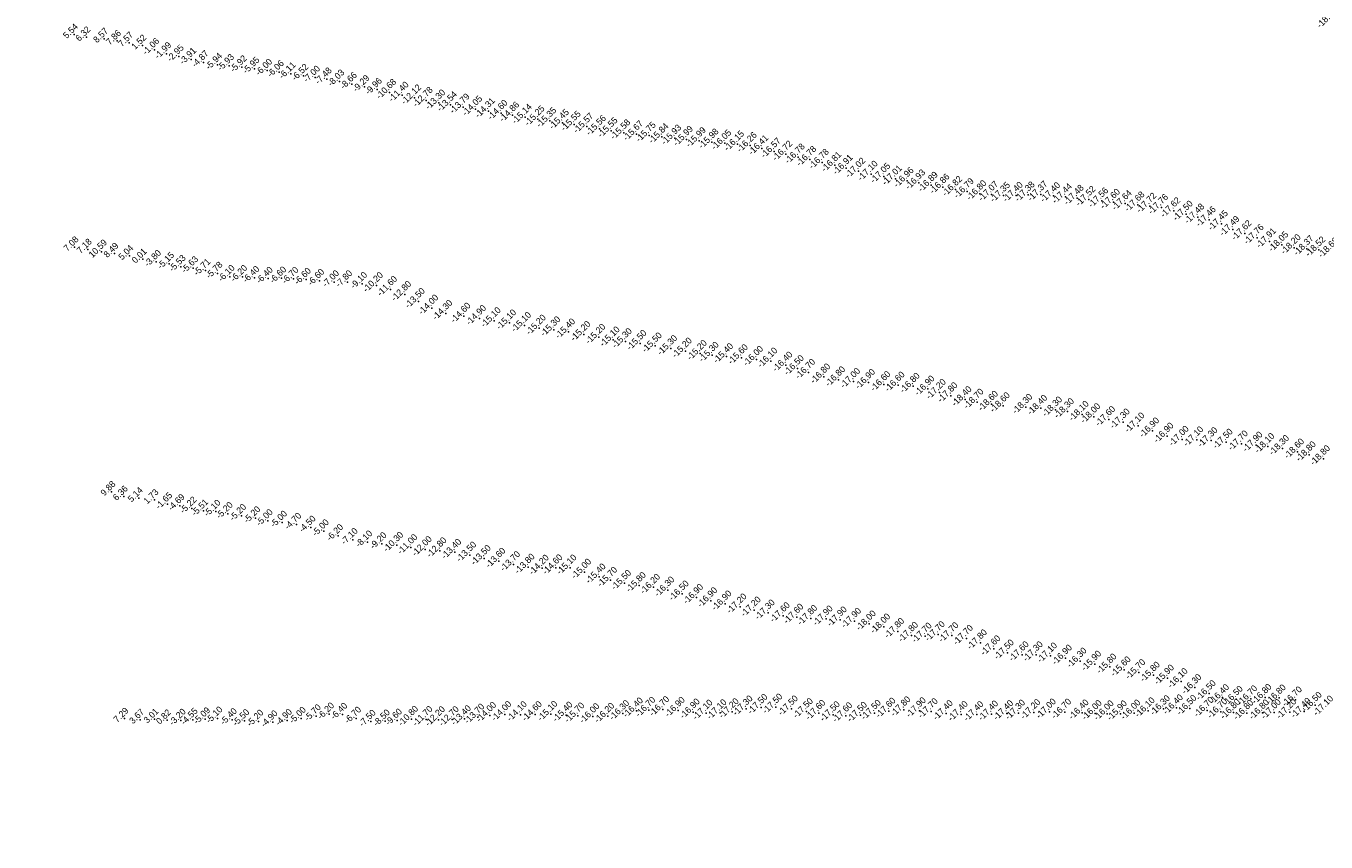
# Model space of a CAD drawing. Header units: feet. Extents: x 923032 to 950902, y 470215 to 606658.
# Tile 35 of 66: x 945738 to 948374, y 550843 to 552499. Entities that reach past the tile are written whole.
import ezdxf
from ezdxf.enums import TextEntityAlignment as Align

# ---------------------------------------------------------------- set-up
doc = ezdxf.new("R2010")
doc.units = ezdxf.units.FT
doc.header["$MEASUREMENT"] = 0
doc.header["$XCLIPFRAME"] = 0
doc.header["$PDSIZE"] = 100
doc.layers.add('ELEV8', color=7, linetype='Continuous')
doc.layers.add('POINTS8', color=7, linetype='Continuous')
doc.layers.add('MrSID', color=251, linetype='Continuous', transparency=0.2)
doc.styles.add('MM-STANDARD', font='txt', dxfattribs={"height": 1})
picture_1 = doc.add_image_def('image3.sid', size_in_pixel=(6317, 6971))

msp = doc.modelspace()

# ---------------------------------------------------------------- linework, layer by layer
at = {"layer": 'POINTS8', "color": 250, "linetype": 'Continuous', "lineweight": 0, "transparency": 33554687}
for p in [(945835.3, 552481.5, 5.5), (945860.6, 552476, 6.3), (945896.5, 552472.8, 8.6), (945922.6, 552468.5, 7.9), (945947.2, 552464.9, 7.6), (945973.9, 552459.3, 1.5), (945998.1, 552450.4, -1.1), (946022.6, 552442.3, -2), (946047.8, 552436.8, -3), (946073, 552431, -3.9), (946098.1, 552425.1, -4.9), (946125.9, 552420.4, -5.9), (946149.8, 552418, -5.9), (946175.6, 552415.3, -5.9), (946201.4, 552412.1, -5.9), (946227.2, 552408.5, -6), (946250.9, 552405.2, -6.1), (946274.7, 552401.8, -6.1), (946300.4, 552398, -6.5), (946324.2, 552394.4, -7), (946347.9, 552390.8, -7.5), (946373.5, 552386.6, -8), (946398.9, 552381, -8.7), (946424.3, 552375.3, -9.3), (946449.7, 552369.7, -10), (946475.1, 552364.1, -10.7), (946500.5, 552358.5, -11.4), (946525.9, 552352.9, -12.1), (946549.3, 552347.8, -12.8), (946574.8, 552342.7, -13.3), (946598.5, 552338.8, -13.5), (946624.1, 552334.5, -13.8), (946649.7, 552330.1, -14.1), (946675.4, 552325.9, -14.3), (946701.1, 552321.7, -14.6), (946724.7, 552317.8, -14.9), (946750.4, 552313.6, -15.1), (946776.1, 552309.9, -15.3), (946799.9, 552306.4, -15.3), (946825.6, 552302.7, -15.5), (946849.4, 552299.2, -15.5), (946875, 552294.9, -15.6), (946900.6, 552290.3, -15.6), (946924.2, 552286.1, -15.6), (946949.9, 552282.1, -15.6), (946975.8, 552279.5, -15.7), (947001.6, 552276.8, -15.8), (947027.5, 552274.1, -15.8), (947053.3, 552271.4, -15.9), (947077.2, 552268.9, -16), (947103.1, 552266.2, -16), (947128.9, 552263.4, -16), (947154.8, 552261.1, -16), (947180.7, 552259, -16.1), (947206.5, 552256.2, -16.3), (947229.9, 552250.6, -16.4), (947255.1, 552244.5, -16.6), (947278.5, 552238.8, -16.7), (947303.8, 552233, -16.8), (947327.2, 552227.9, -16.8), (947352.6, 552222.2, -16.8), (947378, 552216.5, -16.8), (947401.2, 552210.6, -16.9), (947426.4, 552204.2, -17), (947451.7, 552198.2, -17.1), (947477.3, 552193.5, -17.1), (947500.9, 552189.1, -17), (947524.5, 552184.8, -17), (947548.1, 552180.5, -16.9), (947573.7, 552175.9, -16.9), (947597.3, 552171.7, -16.9), (947622.9, 552167, -16.8), (947646.5, 552162.8, -16.8), (947672.2, 552158.6, -16.8), (947696.1, 552156.7, -17.1), (947720, 552154.8, -17.3), (947746, 552155.2, -17.4), (947770, 552156, -17.4), (947796, 552157, -17.4), (947821.8, 552154.6, -17.4), (947845.7, 552152, -17.4), (947869.5, 552149.3, -17.5), (947893.4, 552146.7, -17.5), (947919.2, 552143.8, -17.6), (947943.1, 552141.2, -17.6), (947966.9, 552138.6, -17.6), (947992.8, 552135.7, -17.7), (948016.6, 552133.1, -17.7), (948040.5, 552130.4, -17.8), (948065.6, 552123.8, -17.6), (948090.7, 552117.1, -17.5), (948114, 552111.2, -17.5), (948137.3, 552105.3, -17.5), (948161.9, 552097.5, -17.5), (948185.3, 552086.1, -17.5), (948209.8, 552077.5, -17.6), (945836.5, 552050, 7.1), (945863.3, 552045.3, 7.2), (948234.5, 552069.3, -17.8), (948259.4, 552061.8, -17.9), (948284.4, 552054.5, -18.1), (948309.6, 552049, -18.2), (948335.5, 552046.6, -18.4), (948359.4, 552044.4, -18.5), (945890.8, 552040.3, 10.6), (945917.5, 552037, 8.5), (945947.6, 552032.3, 5), (945974.7, 552025.5, 0), (946001.8, 552020.5, -3.8), (946028.2, 552016, -5.2), (946051.8, 552010.3, -5.5), (946077, 552007.8, -5.6), (946101.8, 552002.6, -5.7), (946126.4, 551996.5, -5.8), (946151.1, 551990.1, -6.1), (946176.6, 551989.9, -6.2), (946201.3, 551987.9, -6.4), (946228.6, 551986.2, -6.4), (946255.8, 551986.9, -6.6), (946280.6, 551986, -6.7), (946305.8, 551984.2, -6.6), (946332.8, 551982.1, -6.6), (946362.8, 551979.3, -7), (946389.5, 551979.2, -7.8), (946419.7, 551975.9, -9.1), (946448.5, 551972.1, -10.2), (946477.1, 551964.2, -11.6), (946505.8, 551954.1, -12.8), (946533.5, 551939.9, -13.5), (946560.7, 551926.5, -14), (946589.2, 551915.7, -14.3), (946626, 551910.1, -14.6), (946657.5, 551905.3, -14.9), (946687.3, 551900.9, -15.1), (946718.5, 551896.4, -15.1), (946748.8, 551891.3, -15.1), (946778.8, 551885.8, -15.2), (946808.3, 551882.4, -15.3), (946838.2, 551878.1, -15.4), (946869.2, 551872.9, -15.2), (946899.6, 551867.2, -15.2), (946928.5, 551861.9, -15.1), (946953.3, 551858.5, -15.3), (946983, 551854.7, -15.5), (947014, 551849.8, -15.5), (947045.2, 551844.3, -15.3), (947075, 551839.2, -15.2), (947105.3, 551834.4, -15.2), (947129.4, 551830.8, -15.3), (947158.7, 551828, -15.4), (947188.5, 551825.8, -15.6), (947219.3, 551822.4, -16), (947248.3, 551819, -16.1), (947278.9, 551810.8, -16.4), (947302.1, 551803.8, -16.5), (947325, 551796.1, -16.7), (947355.7, 551786.8, -16.8), (947385.8, 551780.9, -16.8), (947416.2, 551777.6, -17), (947446.4, 551775.7, -16.9), (947477.5, 551771.3, -16.6), (947506.4, 551770.3, -16.6), (947536.9, 551767.8, -16.8), (947567, 551762.3, -16.9), (947590, 551755.3, -17.2), (947613.6, 551748.6, -17.8), (947642.2, 551740.7, -18.4), (947666.4, 551735.6, -18.7), (947695.7, 551731.3, -18.6), (947719.7, 551728.3, -18.6), (947765.3, 551725.3, -18.3), (947795.6, 551723.1, -18.4), (947825.7, 551719.7, -18.3), (947849.8, 551716.4, -18.3), (947879.7, 551710.8, -18.1), (947903.3, 551706.1, -18), (947933.4, 551700.3, -17.6), (947963, 551695.2, -17.3), (947992.9, 551687.4, -17.1), (948022.6, 551677.3, -16.9), (948051.7, 551666.7, -16.9), (948082.5, 551660.1, -17), (948112.1, 551659.1, -17.1), (948141, 551657.5, -17.3), (948171.7, 551654.4, -17.5), (948202.5, 551650.9, -17.7), (948232.2, 551648.5, -17.9), (948256.3, 551645.6, -18.1), (948285.9, 551641.5, -18.3), (948316.4, 551634.6, -18.6), (948340.2, 551628.8, -18.8), (948369, 551620.8, -18.8), (945911.4, 551553.5, 9.9), (945936.3, 551544, 6.4), (945966.6, 551541, 5.1), (945998.7, 551537.1, 1.7), (946024.5, 551528.6, -1.6), (946049.7, 551525.2, -4.7), (946073.9, 551519.9, -5.2), (946097.5, 551514.8, -5.5), (946122.6, 551513.6, -5.1), (946147.3, 551509.1, -5.2), (946174.5, 551505, -5.2), (946203.2, 551500.3, -5.2), (946228.3, 551494.6, -5), (946257.3, 551491.4, -5), (946286.3, 551487.2, -4.7), (946315.3, 551481.3, -4.5), (946342.1, 551473.9, -5), (946371.2, 551464.2, -6.2), (946400.7, 551456.3, -7.1), (946430.2, 551451.3, -8.1), (946459.2, 551447.8, -9.2), (946489.6, 551445.1, -10.3), (946518.3, 551440.5, -11), (946547.5, 551436.5, -12), (946577.3, 551434, -12.8), (946607.3, 551430.9, -13.4), (946637.7, 551425.2, -13.5), (946667.1, 551418.4, -13.5), (946696.9, 551412.8, -13.6), (946726.6, 551405.9, -13.7), (946756, 551400.8, -13.8), (946784.8, 551398.7, -14.2), (946812.5, 551399.4, -14.6), (946841.1, 551399.1, -15.1), (946870.7, 551390.6, -15), (946900, 551380.9, -15.4), (946923.4, 551374.2, -15.7), (946951.8, 551368, -15.5), (946981.6, 551363.5, -15.8), (947010.4, 551360, -16.2), (947039.4, 551354.4, -16.3), (947068.6, 551346.4, -16.5), (947097.7, 551339.4, -16.9), (947126.4, 551332.7, -16.9), (947155.4, 551326.2, -16.9), (947185.9, 551320.1, -17.2), (947214.8, 551313.8, -17.2), (947243, 551307.9, -17.3), (947273.6, 551302.3, -17.6), (947301.1, 551299.3, -17.6), (947329.2, 551296.7, -17.8), (947360.5, 551295.6, -17.9), (947389.1, 551293.8, -17.9), (947418.1, 551291, -17.9), (947448, 551285.7, -18), (947477.2, 551279.4, -18), (947505.6, 551270.3, -17.8), (947533.6, 551262.4, -17.8), (947561.2, 551260.8, -17.7), (947587.9, 551263.9, -17.7), (947615.6, 551261.8, -17.7), (947644.9, 551256.3, -17.7), (947673.3, 551247.2, -17.8), (947700.7, 551235.1, -17.6), (947728, 551226.7, -17.5), (947758, 551223.1, -17.6), (947786.6, 551222.9, -17.3), (947815.4, 551220.6, -17.1), (947845.7, 551216.2, -16.9), (947875.4, 551210.2, -16.3), (947905, 551204, -15.9), (947936, 551198.2, -15.8), (947964.8, 551192.4, -15.6), (947994.4, 551186.8, -15.7), (948024, 551181.6, -15.8), (948052.6, 551175.8, -15.9), (948080.3, 551168.7, -16.1), (948108.3, 551156.5, -16.3), (948137.3, 551144.2, -16.5), (948164.3, 551136, -16.4), (948192.2, 551132.7, -16.5), (948221.5, 551133.6, -16.7), (948250.5, 551136.6, -16.8), (948279.4, 551135.5, -16.8), (948312.1, 551131.4, -16.7), (946326.1, 551098.5, -5.7), (946352.7, 551102.2, -6.2), (946379.6, 551101.7, -6.4), (946654, 551096.5, -13.7), (946678.1, 551099.9, -14), (946708.9, 551101.8, -14), (946740.3, 551101.4, -14.1), (946770.7, 551101.6, -14.6), (946802.3, 551102.2, -15.1), (946833, 551100.6, -15.4), (946856.9, 551098.9, -15.7), (946887.5, 551097.5, -16), (946917.6, 551098.3, -16.2), (946947.9, 551103.7, -16.3), (946975.7, 551109, -16.4), (947000.8, 551110.3, -16.7), (947029, 551111.7, -16.7), (947060.6, 551110.1, -16.9), (947090.9, 551106.8, -16.9), (947116.9, 551104.6, -17.1), (947145.3, 551105.4, -17.1), (947170, 551107.4, -17.2), (947198.1, 551113, -17.3), (947228.4, 551116.2, -17.5), (947258.5, 551116.9, -17.5), (947290, 551113.1, -17.5), (947320.5, 551107.8, -17.5), (947345.6, 551104.3, -17.6), (947375, 551101.3, -17.5), (947400.2, 551099.3, -17.6), (947430, 551100.2, -17.5), (947458.3, 551104.4, -17.5), (947487.9, 551108.6, -17.6), (947518.2, 551111.3, -17.8), (947549.5, 551109.4, -17.9), (947573.7, 551107.6, -17.7), (947604.1, 551103.7, -17.4), (947634.5, 551101.9, -17.4), (947666.3, 551101.6, -17.4), (947695.9, 551102.8, -17.4), (947726.6, 551103.6, -17.4), (947750.6, 551104.6, -17.3), (947781.7, 551105.7, -17.2), (947813.2, 551106.9, -17), (947844.2, 551106.6, -16.7), (947879.6, 551105.1, -16.4), (947906.1, 551103.9, -16), (947930.3, 551103.2, -16), (947957.2, 551103.1, -15.9), (947984.8, 551104.8, -16), (948013.6, 551109.3, -16.1), (948044.4, 551113.6, -16.3), (948070.8, 551115.3, -16.4), (948098.3, 551114.1, -16.5), (948133.2, 551110.2, -16.7), (948160.6, 551107.4, -16.7), (948186.8, 551106, -16.8), (948213.5, 551104.4, -16.8), (948245.2, 551105.1, -16.8), (948269.3, 551105.8, -17), (948300.5, 551106.6, -17.2), (948329.9, 551108.2, -17.4), (948352.4, 551120.5, -16.5), (945937.8, 551093.7, 7.3), (945969.6, 551091, 3.7), (945998.7, 551092.3, 3), (946023.9, 551090.1, 0.8), (946052, 551089.6, -3.2), (946076, 551090.9, -4.5), (946101.3, 551092.4, -5.1), (946126.5, 551094, -5.1), (946155.7, 551090.8, -5.4), (946180.8, 551088.7, -5.5), (946209.4, 551087.6, -5.2), (946238.2, 551086.3, -4.9), (946267.4, 551089.3, -4.9), (946295.6, 551093.4, -5), (946407.6, 551093.7, -6.7), (946437.1, 551087.4, -7.5), (946466, 551088.1, -8.5), (946490.4, 551089.7, -9.6), (946519.7, 551092.1, -10.8), (946549, 551091.6, -11.7), (946574.2, 551091.2, -12.2), (946602.3, 551091.4, -12.7), (946626.9, 551093.2, -13.4)]:
    msp.add_point(p, dxfattribs=at)

# ---------------------------------------------------------------- texts
at = {"layer": 'ELEV8', "color": 18, "true_color": 0x000000, "transparency": 33554687, "style": 'MM-STANDARD'}
for s, p in [('-18.40', (948382.6, 552508.2, -18.4)), ('5.54', (945835.3, 552481.5, 5.5)), ('6.32', (945860.6, 552476, 6.3)), ('8.57', (945896.5, 552472.8, 8.6)), ('7.86', (945922.6, 552468.5, 7.9)), ('7.57', (945947.2, 552464.9, 7.6)), ('1.52', (945973.9, 552459.3, 1.5)), ('-1.06', (945998.1, 552450.4, -1.1)), ('-1.99', (946022.6, 552442.3, -2)), ('-2.95', (946047.8, 552436.8, -3)), ('-3.91', (946073, 552431, -3.9)), ('-4.87', (946098.1, 552425.1, -4.9)), ('-5.94', (946125.9, 552420.4, -5.9)), ('-5.93', (946149.8, 552418, -5.9)), ('-5.92', (946175.6, 552415.3, -5.9)), ('-5.95', (946201.4, 552412.1, -5.9)), ('-6.00', (946227.2, 552408.5, -6)), ('-6.06', (946250.9, 552405.2, -6.1)), ('-6.11', (946274.7, 552401.8, -6.1)), ('-6.52', (946300.4, 552398, -6.5)), ('-7.00', (946324.2, 552394.4, -7)), ('-7.48', (946347.9, 552390.8, -7.5)), ('-8.03', (946373.5, 552386.6, -8)), ('-8.66', (946398.9, 552381, -8.7)), ('-9.29', (946424.3, 552375.3, -9.3)), ('-9.96', (946449.7, 552369.7, -10)), ('-10.68', (946475.1, 552364.1, -10.7)), ('-11.40', (946500.5, 552358.5, -11.4)), ('-12.12', (946525.9, 552352.9, -12.1)), ('-12.78', (946549.3, 552347.8, -12.8)), ('-13.30', (946574.8, 552342.7, -13.3)), ('-13.54', (946598.5, 552338.8, -13.5)), ('-13.79', (946624.1, 552334.5, -13.8)), ('-14.05', (946649.7, 552330.1, -14.1)), ('-14.31', (946675.4, 552325.9, -14.3)), ('-14.60', (946701.1, 552321.7, -14.6)), ('-14.86', (946724.7, 552317.8, -14.9)), ('-15.14', (946750.4, 552313.6, -15.1)), ('-15.25', (946776.1, 552309.9, -15.3)), ('-15.35', (946799.9, 552306.4, -15.3)), ('-15.45', (946825.6, 552302.7, -15.5)), ('-15.55', (946849.4, 552299.2, -15.5)), ('-15.57', (946875, 552294.9, -15.6)), ('-15.56', (946900.6, 552290.3, -15.6)), ('-15.55', (946924.2, 552286.1, -15.6)), ('-15.58', (946949.9, 552282.1, -15.6)), ('-15.67', (946975.8, 552279.5, -15.7)), ('-15.75', (947001.6, 552276.8, -15.8)), ('-15.84', (947027.5, 552274.1, -15.8)), ('-15.93', (947053.3, 552271.4, -15.9)), ('-15.99', (947077.2, 552268.9, -16)), ('-15.99', (947103.1, 552266.2, -16)), ('-15.98', (947128.9, 552263.4, -16)), ('-16.05', (947154.8, 552261.1, -16)), ('-16.15', (947180.7, 552259, -16.1)), ('-16.26', (947206.5, 552256.2, -16.3)), ('-16.41', (947229.9, 552250.6, -16.4)), ('-16.57', (947255.1, 552244.5, -16.6)), ('-16.72', (947278.5, 552238.8, -16.7)), ('-16.78', (947303.8, 552233, -16.8)), ('-16.78', (947327.2, 552227.9, -16.8)), ('-16.78', (947352.6, 552222.2, -16.8)), ('-16.81', (947378, 552216.5, -16.8)), ('-16.91', (947401.2, 552210.6, -16.9)), ('-17.02', (947426.4, 552204.2, -17)), ('-17.10', (947451.7, 552198.2, -17.1)), ('-17.05', (947477.3, 552193.5, -17.1)), ('-17.01', (947500.9, 552189.1, -17)), ('-16.96', (947524.5, 552184.8, -17)), ('-16.93', (947548.1, 552180.5, -16.9)), ('-16.89', (947573.7, 552175.9, -16.9)), ('-16.86', (947597.3, 552171.7, -16.9)), ('-16.82', (947622.9, 552167, -16.8)), ('-16.79', (947646.5, 552162.8, -16.8)), ('-16.80', (947672.2, 552158.6, -16.8)), ('-17.07', (947696.1, 552156.7, -17.1)), ('-17.35', (947720, 552154.8, -17.3)), ('-17.40', (947746, 552155.2, -17.4)), ('-17.38', (947770, 552156, -17.4)), ('-17.37', (947796, 552157, -17.4)), ('-17.40', (947821.8, 552154.6, -17.4)), ('-17.44', (947845.7, 552152, -17.4)), ('-17.48', (947869.5, 552149.3, -17.5)), ('-17.52', (947893.4, 552146.7, -17.5)), ('-17.56', (947919.2, 552143.8, -17.6)), ('-17.60', (947943.1, 552141.2, -17.6)), ('-17.64', (947966.9, 552138.6, -17.6)), ('-17.68', (947992.8, 552135.7, -17.7)), ('-17.72', (948016.6, 552133.1, -17.7)), ('-17.76', (948040.5, 552130.4, -17.8)), ('-17.62', (948065.6, 552123.8, -17.6)), ('-17.50', (948090.7, 552117.1, -17.5)), ('-17.48', (948114, 552111.2, -17.5)), ('-17.46', (948137.3, 552105.3, -17.5)), ('-17.45', (948161.9, 552097.5, -17.5)), ('-17.49', (948185.3, 552086.1, -17.5)), ('-17.62', (948209.8, 552077.5, -17.6)), ('-17.76', (948234.5, 552069.3, -17.8)), ('7.08', (945836.5, 552050, 7.1)), ('-17.91', (948259.4, 552061.8, -17.9)), ('-18.05', (948284.4, 552054.5, -18.1)), ('-18.20', (948309.6, 552049, -18.2)), ('-18.37', (948335.5, 552046.6, -18.4)), ('-18.52', (948359.4, 552044.4, -18.5)), ('-18.68', (948385.3, 552042, -18.7)), ('7.18', (945863.3, 552045.3, 7.2)), ('10.59', (945890.8, 552040.3, 10.6)), ('8.49', (945917.5, 552037, 8.5)), ('5.04', (945947.6, 552032.3, 5)), ('0.01', (945974.7, 552025.5, 0)), ('-3.80', (946001.8, 552020.5, -3.8)), ('-5.15', (946028.2, 552016, -5.2)), ('-5.53', (946051.8, 552010.3, -5.5)), ('-5.63', (946077, 552007.8, -5.6)), ('-5.71', (946101.8, 552002.6, -5.7)), ('-5.78', (946126.4, 551996.5, -5.8)), ('-6.10', (946151.1, 551990.1, -6.1)), ('-6.20', (946176.6, 551989.9, -6.2)), ('-6.40', (946201.3, 551987.9, -6.4)), ('-6.40', (946228.6, 551986.2, -6.4)), ('-6.60', (946255.8, 551986.9, -6.6)), ('-6.70', (946280.6, 551986, -6.7)), ('-6.60', (946305.8, 551984.2, -6.6)), ('-6.60', (946332.8, 551982.1, -6.6)), ('-7.00', (946362.8, 551979.3, -7)), ('-7.80', (946389.5, 551979.2, -7.8)), ('-9.10', (946419.7, 551975.9, -9.1)), ('-10.20', (946448.5, 551972.1, -10.2)), ('-11.60', (946477.1, 551964.2, -11.6)), ('-12.80', (946505.8, 551954.1, -12.8)), ('-13.50', (946533.5, 551939.9, -13.5)), ('-14.00', (946560.7, 551926.5, -14)), ('-14.30', (946589.2, 551915.7, -14.3)), ('-14.60', (946626, 551910.1, -14.6)), ('-14.90', (946657.5, 551905.3, -14.9)), ('-15.10', (946687.3, 551900.9, -15.1)), ('-15.10', (946718.5, 551896.4, -15.1)), ('-15.10', (946748.8, 551891.3, -15.1)), ('-15.20', (946778.8, 551885.8, -15.2)), ('-15.30', (946808.3, 551882.4, -15.3)), ('-15.40', (946838.2, 551878.1, -15.4)), ('-15.20', (946869.2, 551872.9, -15.2)), ('-15.20', (946899.6, 551867.2, -15.2)), ('-15.10', (946928.5, 551861.9, -15.1)), ('-15.30', (946953.3, 551858.5, -15.3)), ('-15.50', (946983, 551854.7, -15.5)), ('-15.50', (947014, 551849.8, -15.5)), ('-15.30', (947045.2, 551844.3, -15.3)), ('-15.20', (947075, 551839.2, -15.2)), ('-15.20', (947105.3, 551834.4, -15.2)), ('-15.30', (947129.4, 551830.8, -15.3)), ('-15.40', (947158.7, 551828, -15.4)), ('-15.60', (947188.5, 551825.8, -15.6)), ('-16.00', (947219.3, 551822.4, -16)), ('-16.10', (947248.3, 551819, -16.1)), ('-16.40', (947278.9, 551810.8, -16.4)), ('-16.50', (947302.1, 551803.8, -16.5)), ('-16.70', (947325, 551796.1, -16.7)), ('-16.80', (947355.7, 551786.8, -16.8)), ('-16.80', (947385.8, 551780.9, -16.8)), ('-17.00', (947416.2, 551777.6, -17)), ('-16.90', (947446.4, 551775.7, -16.9)), ('-16.60', (947477.5, 551771.3, -16.6)), ('-16.60', (947506.4, 551770.3, -16.6)), ('-16.80', (947536.9, 551767.8, -16.8)), ('-16.90', (947567, 551762.3, -16.9)), ('-17.20', (947590, 551755.3, -17.2)), ('-17.80', (947613.6, 551748.6, -17.8)), ('-18.40', (947642.2, 551740.7, -18.4)), ('-18.70', (947666.4, 551735.6, -18.7)), ('-18.60', (947695.7, 551731.3, -18.6)), ('-18.60', (947719.7, 551728.3, -18.6)), ('-18.30', (947765.3, 551725.3, -18.3)), ('-18.40', (947795.6, 551723.1, -18.4)), ('-18.30', (947825.7, 551719.7, -18.3)), ('-18.30', (947849.8, 551716.4, -18.3)), ('-18.10', (947879.7, 551710.8, -18.1)), ('-18.00', (947903.3, 551706.1, -18)), ('-17.60', (947933.4, 551700.3, -17.6)), ('-17.30', (947963, 551695.2, -17.3)), ('-17.10', (947992.9, 551687.4, -17.1)), ('-16.90', (948022.6, 551677.3, -16.9)), ('-16.90', (948051.7, 551666.7, -16.9)), ('-17.00', (948082.5, 551660.1, -17)), ('-17.10', (948112.1, 551659.1, -17.1)), ('-17.30', (948141, 551657.5, -17.3)), ('-17.50', (948171.7, 551654.4, -17.5)), ('-17.70', (948202.5, 551650.9, -17.7)), ('-17.90', (948232.2, 551648.5, -17.9)), ('-18.10', (948256.3, 551645.6, -18.1)), ('-18.30', (948285.9, 551641.5, -18.3)), ('-18.60', (948316.4, 551634.6, -18.6)), ('-18.80', (948340.2, 551628.8, -18.8)), ('-18.80', (948369, 551620.8, -18.8)), ('9.88', (945911.4, 551553.5, 9.9)), ('6.36', (945936.3, 551544, 6.4)), ('5.14', (945966.6, 551541, 5.1)), ('1.73', (945998.7, 551537.1, 1.7)), ('-1.65', (946024.5, 551528.6, -1.6)), ('-4.69', (946049.7, 551525.2, -4.7)), ('-5.22', (946073.9, 551519.9, -5.2)), ('-5.51', (946097.5, 551514.8, -5.5)), ('-5.10', (946122.6, 551513.6, -5.1)), ('-5.20', (946147.3, 551509.1, -5.2)), ('-5.20', (946174.5, 551505, -5.2)), ('-5.20', (946203.2, 551500.3, -5.2)), ('-5.00', (946228.3, 551494.6, -5)), ('-5.00', (946257.3, 551491.4, -5)), ('-4.70', (946286.3, 551487.2, -4.7)), ('-4.50', (946315.3, 551481.3, -4.5)), ('-5.00', (946342.1, 551473.9, -5)), ('-6.20', (946371.2, 551464.2, -6.2)), ('-7.10', (946400.7, 551456.3, -7.1)), ('-8.10', (946430.2, 551451.3, -8.1)), ('-9.20', (946459.2, 551447.8, -9.2)), ('-10.30', (946489.6, 551445.1, -10.3)), ('-11.00', (946518.3, 551440.5, -11)), ('-12.00', (946547.5, 551436.5, -12)), ('-12.80', (946577.3, 551434, -12.8)), ('-13.40', (946607.3, 551430.9, -13.4)), ('-13.50', (946637.7, 551425.2, -13.5)), ('-13.50', (946667.1, 551418.4, -13.5)), ('-13.60', (946696.9, 551412.8, -13.6)), ('-13.70', (946726.6, 551405.9, -13.7)), ('-13.80', (946756, 551400.8, -13.8)), ('-14.20', (946784.8, 551398.7, -14.2)), ('-14.60', (946812.5, 551399.4, -14.6)), ('-15.10', (946841.1, 551399.1, -15.1)), ('-15.00', (946870.7, 551390.6, -15)), ('-15.40', (946900, 551380.9, -15.4)), ('-15.70', (946923.4, 551374.2, -15.7)), ('-15.50', (946951.8, 551368, -15.5)), ('-15.80', (946981.6, 551363.5, -15.8)), ('-16.20', (947010.4, 551360, -16.2)), ('-16.30', (947039.4, 551354.4, -16.3)), ('-16.50', (947068.6, 551346.4, -16.5)), ('-16.90', (947097.7, 551339.4, -16.9)), ('-16.90', (947126.4, 551332.7, -16.9)), ('-16.90', (947155.4, 551326.2, -16.9)), ('-17.20', (947185.9, 551320.1, -17.2)), ('-17.20', (947214.8, 551313.8, -17.2)), ('-17.30', (947243, 551307.9, -17.3)), ('-17.60', (947273.6, 551302.3, -17.6)), ('-17.60', (947301.1, 551299.3, -17.6)), ('-17.80', (947329.2, 551296.7, -17.8)), ('-17.90', (947360.5, 551295.6, -17.9)), ('-17.90', (947389.1, 551293.8, -17.9)), ('-17.90', (947418.1, 551291, -17.9)), ('-18.00', (947448, 551285.7, -18)), ('-18.00', (947477.2, 551279.4, -18)), ('-17.80', (947505.6, 551270.3, -17.8)), ('-17.80', (947533.6, 551262.4, -17.8)), ('-17.70', (947561.2, 551260.8, -17.7)), ('-17.70', (947587.9, 551263.9, -17.7)), ('-17.70', (947615.6, 551261.8, -17.7)), ('-17.70', (947644.9, 551256.3, -17.7)), ('-17.80', (947673.3, 551247.2, -17.8)), ('-17.60', (947700.7, 551235.1, -17.6)), ('-17.50', (947728, 551226.7, -17.5)), ('-17.60', (947758, 551223.1, -17.6)), ('-17.30', (947786.6, 551222.9, -17.3)), ('-17.10', (947815.4, 551220.6, -17.1)), ('-16.90', (947845.7, 551216.2, -16.9)), ('-16.30', (947875.4, 551210.2, -16.3)), ('-15.90', (947905, 551204, -15.9)), ('-15.80', (947936, 551198.2, -15.8)), ('-15.60', (947964.8, 551192.4, -15.6)), ('-15.70', (947994.4, 551186.8, -15.7)), ('-15.80', (948024, 551181.6, -15.8)), ('-15.90', (948052.6, 551175.8, -15.9)), ('-16.10', (948080.3, 551168.7, -16.1)), ('-16.30', (948108.3, 551156.5, -16.3)), ('-16.50', (948137.3, 551144.2, -16.5)), ('-16.40', (948164.3, 551136, -16.4)), ('-16.50', (948192.2, 551132.7, -16.5)), ('-16.70', (948221.5, 551133.6, -16.7)), ('-16.80', (948250.5, 551136.6, -16.8)), ('-16.80', (948279.4, 551135.5, -16.8)), ('-16.70', (948312.1, 551131.4, -16.7)), ('-16.50', (948352.4, 551120.5, -16.5)), ('-5.70', (946326.1, 551098.5, -5.7)), ('-6.20', (946352.7, 551102.2, -6.2)), ('-6.40', (946379.6, 551101.7, -6.4)), ('-13.40', (946626.9, 551093.2, -13.4)), ('-13.70', (946654, 551096.5, -13.7)), ('-14.00', (946678.1, 551099.9, -14)), ('-14.00', (946708.9, 551101.8, -14)), ('-14.10', (946740.3, 551101.4, -14.1)), ('-14.60', (946770.7, 551101.6, -14.6)), ('-15.10', (946802.3, 551102.2, -15.1)), ('-15.40', (946833, 551100.6, -15.4)), ('-15.70', (946856.9, 551098.9, -15.7)), ('-16.00', (946887.5, 551097.5, -16)), ('-16.20', (946917.6, 551098.3, -16.2)), ('-16.30', (946947.9, 551103.7, -16.3)), ('-16.40', (946975.7, 551109, -16.4)), ('-16.70', (947000.8, 551110.3, -16.7)), ('-16.70', (947029, 551111.7, -16.7)), ('-16.90', (947060.6, 551110.1, -16.9)), ('-16.90', (947090.9, 551106.8, -16.9)), ('-17.10', (947116.9, 551104.6, -17.1)), ('-17.10', (947145.3, 551105.4, -17.1)), ('-17.20', (947170, 551107.4, -17.2)), ('-17.30', (947198.1, 551113, -17.3)), ('-17.50', (947228.4, 551116.2, -17.5)), ('-17.50', (947258.5, 551116.9, -17.5)), ('-17.50', (947290, 551113.1, -17.5)), ('-17.50', (947320.5, 551107.8, -17.5)), ('-17.60', (947345.6, 551104.3, -17.6)), ('-17.50', (947375, 551101.3, -17.5)), ('-17.60', (947400.2, 551099.3, -17.6)), ('-17.50', (947430, 551100.2, -17.5)), ('-17.50', (947458.3, 551104.4, -17.5)), ('-17.60', (947487.9, 551108.6, -17.6)), ('-17.80', (947518.2, 551111.3, -17.8)), ('-17.90', (947549.5, 551109.4, -17.9)), ('-17.70', (947573.7, 551107.6, -17.7)), ('-17.40', (947604.1, 551103.7, -17.4)), ('-17.40', (947634.5, 551101.9, -17.4)), ('-17.40', (947666.3, 551101.6, -17.4)), ('-17.40', (947695.9, 551102.8, -17.4)), ('-17.40', (947726.6, 551103.6, -17.4)), ('-17.30', (947750.6, 551104.6, -17.3)), ('-17.20', (947781.7, 551105.7, -17.2)), ('-17.00', (947813.2, 551106.9, -17)), ('-16.70', (947844.2, 551106.6, -16.7)), ('-16.40', (947879.6, 551105.1, -16.4)), ('-16.00', (947906.1, 551103.9, -16)), ('-16.00', (947930.3, 551103.2, -16)), ('-15.90', (947957.2, 551103.1, -15.9)), ('-16.00', (947984.8, 551104.8, -16)), ('-16.10', (948013.6, 551109.3, -16.1)), ('-16.30', (948044.4, 551113.6, -16.3)), ('-16.40', (948070.8, 551115.3, -16.4)), ('-16.50', (948098.3, 551114.1, -16.5)), ('-16.70', (948133.2, 551110.2, -16.7)), ('-16.70', (948160.6, 551107.4, -16.7)), ('-16.80', (948186.8, 551106, -16.8)), ('-16.80', (948213.5, 551104.4, -16.8)), ('-16.80', (948245.2, 551105.1, -16.8)), ('-17.00', (948269.3, 551105.8, -17)), ('-17.20', (948300.5, 551106.6, -17.2)), ('-17.40', (948329.9, 551108.2, -17.4)), ('-17.10', (948375.4, 551112.8, -17.1)), ('7.29', (945937.8, 551093.7, 7.3)), ('3.67', (945969.6, 551091, 3.7)), ('3.01', (945998.7, 551092.3, 3)), ('0.82', (946023.9, 551090.1, 0.8)), ('-3.20', (946052, 551089.6, -3.2)), ('-4.55', (946076, 551090.9, -4.5)), ('-5.09', (946101.3, 551092.4, -5.1)), ('-5.10', (946126.5, 551094, -5.1)), ('-5.40', (946155.7, 551090.8, -5.4)), ('-5.50', (946180.8, 551088.7, -5.5)), ('-5.20', (946209.4, 551087.6, -5.2)), ('-4.90', (946238.2, 551086.3, -4.9)), ('-4.90', (946267.4, 551089.3, -4.9)), ('-5.00', (946295.6, 551093.4, -5)), ('-6.70', (946407.6, 551093.7, -6.7)), ('-7.50', (946437.1, 551087.4, -7.5)), ('-8.50', (946466, 551088.1, -8.5)), ('-9.60', (946490.4, 551089.7, -9.6)), ('-10.80', (946519.7, 551092.1, -10.8)), ('-11.70', (946549, 551091.6, -11.7)), ('-12.20', (946574.2, 551091.2, -12.2)), ('-12.70', (946602.3, 551091.4, -12.7))]:
    msp.add_text(s, height=13, rotation=45, dxfattribs=at).set_placement(p, align=Align.BOTTOM_CENTER)

# ---------------------------------------------------------------- pictures from other files: only their frames are drawn
at = {"layer": 'MrSID'}
image = msp.add_image(picture_1, insert=(943865.4, 538494.6), size_in_units=(20725.1, 22870.7), dxfattribs=at)
image.set_boundary_path([(-0.5, -0.5), (1869.32, 6970.5)])

doc.saveas('drawing.dxf')
